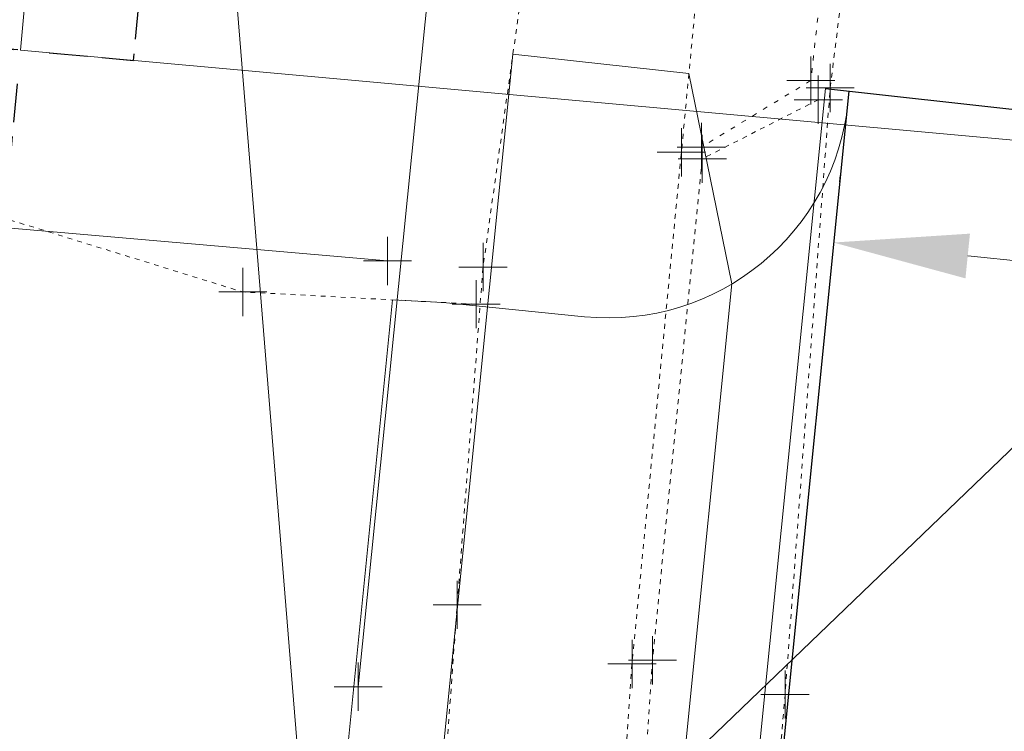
# Model space of a CAD drawing. Header units: feet. Extents: x 1620404 to 1693143, y 557267 to 607752.
# Tile 83 of 107: x 1620919 to 1620940, y 607419 to 607433. Entities that reach past the tile are written whole.
import ezdxf

# ---------------------------------------------------------------- set-up
doc = ezdxf.new("R2010")
doc.units = ezdxf.units.FT
doc.header["$MEASUREMENT"] = 0
for name, pattern in [('DGN Style 1', [0.16325, 0.000271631, -0.162979]), ('DGN Style 5', [0.190142, 0.081489, -0.108652]), ('gasex', [0]), ('rowex', [4.85, 0.8, -0.375, -0.375, 0.8, -0.3, 0.8, -0.3, 0.8, -0.3]), ('waterex', [0])]:
    doc.linetypes.add(name, pattern=pattern)
for name, color, linetype, lineweight in [('DT_X_TIN_Hull', 5, 'Continuous', 0), ('DV_X_Property_Line', 7, 'Continuous', 0), ('PV_P_Curb', 120, 'Continuous', 13), ('PV_P_Drive', 230, 'Continuous', 13), ('PV_P_EOP', 7, 'Continuous', 30), ('PV_P_Walk', 241, 'Continuous', 13), ('PV_X_Curb', 120, 'DGN Style 1', 0), ('PV_X_Driveway', 7, 'DGN Style 5', 0), ('PV_X_Shoulder_Aggregate', 30, 'DGN Style 5', 0), ('PV_X_Walk', 120, 'DGN Style 5', 0), ('RW_X_Fee_RW', 6, 'rowex', 30), ('UT_X_Gas', 40, 'gasex', 0), ('UT_X_Water', 133, 'waterex', 0)]:
    doc.layers.add(name, color=color, linetype=linetype, lineweight=lineweight)
doc.layers.add('SV_X_Shot_Marker (Construction)', color=40, linetype='Continuous', lineweight=0, transparency=0.5)
doc.styles.add('P_Slanted-Normal LS 0.50 Masked_0', font='calibrii.ttf')
doc.styles.add('P_Slanted-Normal LS 0.50_0', font='calibrii.ttf')
doc.dimstyles.new('~CivLbl_Leader_Line', dxfattribs={"dimtxt": 0.14, "dimasz": 0.35, "dimexe": 0.07, "dimexo": 0.07, "dimgap": 0.07, "dimtad": 1, "dimdec": 0, "dimzin": 11, "dimdsep": 46, "dimtxsty": 'P_Slanted-Normal LS 0.50_0', "dimcen": 0, "dimse1": 1, "dimse2": 1, "dimaunit": 1, "dimadec": 4, "dimazin": 2, "dimtfac": 1, "dimtdec": 0, "dimtofl": 0, "dimtmove": 1, "dimatfit": 1, "dimldrblk": 'NONE', "dimfxl": 1, "dimtolj": 1, "dimtzin": 11, "dimarcsym": 0})

# ---------------------------------------------------------------- blocks, each defined once
blk = doc.blocks.new('*D8')
at = {"layer": 'Defpoints', "color": 0, "linetype": 'Continuous', "transparency": 16777216}
for p in [(1620955.045, 607434.397), (1620936.373, 607428.706), (1620936.387, 607428.839)]:
    blk.add_point(p, dxfattribs=at)
at = {"layer": 'PV_P_EOP', "color": 7, "linetype": 'Continuous', "lineweight": 0, "transparency": 16777216}
for p, q in [((1620954.905, 607433.004), (1620954.168, 607425.649)), ((1620936.513, 607430.099), (1620936.526, 607430.232)), ((1620951.521, 607427.321), (1620939.173, 607428.56))]:
    blk.add_line(p, q, dxfattribs=at)
at = {"layer": 'PV_P_EOP', "color": 7, "linetype": 'Continuous', "transparency": 16777216}
for points in [[(1620939.126, 607428.095), (1620939.219, 607429.024), (1620936.387, 607428.839)], [(1620951.475, 607426.857), (1620951.568, 607427.786), (1620954.308, 607427.042)]]:
    blk.add_solid(points, dxfattribs=at)
at = {"layer": 'PV_P_EOP', "color": 0, "linetype": 'Continuous', "lineweight": 0, "transparency": 16777216, "insert": (1620945.064, 607425.12), "char_height": 2.8, "attachment_point": 5, "rotation": 174.274, "style": 'P_Slanted-Normal LS 0.50 Masked_0'}
blk.add_mtext('\\A1;18.0', dxfattribs=at)
blk = doc.blocks.new('_None')
blk = doc.blocks.new('SVPT_217')
at = {"layer": 'SV_X_Shot_Marker (Construction)', "transparency": 33554495}
for p, q in [((0, 0.025), (0, -0.025)), ((-0.025, 0), (0.025, 0))]:
    blk.add_line(p, q, dxfattribs=at)
blk.add_point((0, 0), dxfattribs=at)
blk = doc.blocks.new('SVPT_218')
at = {"layer": 'SV_X_Shot_Marker (Construction)', "transparency": 33554495}
for p, q in [((0, 0.025), (0, -0.025)), ((-0.025, 0), (0.025, 0))]:
    blk.add_line(p, q, dxfattribs=at)
blk.add_point((0, 0), dxfattribs=at)
blk = doc.blocks.new('SVPT_219')
at = {"layer": 'SV_X_Shot_Marker (Construction)', "transparency": 33554495}
for p, q in [((0, 0.025), (0, -0.025)), ((-0.025, 0), (0.025, 0))]:
    blk.add_line(p, q, dxfattribs=at)
blk.add_point((0, 0), dxfattribs=at)
blk = doc.blocks.new('SVPT_220')
at = {"layer": 'SV_X_Shot_Marker (Construction)', "transparency": 33554495}
for p, q in [((0, 0.025), (0, -0.025)), ((-0.025, 0), (0.025, 0))]:
    blk.add_line(p, q, dxfattribs=at)
blk.add_point((0, 0), dxfattribs=at)
blk = doc.blocks.new('SVPT_221')
at = {"layer": 'SV_X_Shot_Marker (Construction)', "transparency": 33554495}
for p, q in [((0, 0.025), (0, -0.025)), ((-0.025, 0), (0.025, 0))]:
    blk.add_line(p, q, dxfattribs=at)
blk.add_point((0, 0), dxfattribs=at)
blk = doc.blocks.new('SVPT_222')
at = {"layer": 'SV_X_Shot_Marker (Construction)', "transparency": 33554495}
for p, q in [((0, 0.025), (0, -0.025)), ((-0.025, 0), (0.025, 0))]:
    blk.add_line(p, q, dxfattribs=at)
blk.add_point((0, 0), dxfattribs=at)
blk = doc.blocks.new('SVPT_223')
at = {"layer": 'SV_X_Shot_Marker (Construction)', "transparency": 33554495}
for p, q in [((0, 0.025), (0, -0.025)), ((-0.025, 0), (0.025, 0))]:
    blk.add_line(p, q, dxfattribs=at)
blk.add_point((0, 0), dxfattribs=at)
blk = doc.blocks.new('SVPT_224')
at = {"layer": 'SV_X_Shot_Marker (Construction)', "transparency": 33554495}
for p, q in [((0, 0.025), (0, -0.025)), ((-0.025, 0), (0.025, 0))]:
    blk.add_line(p, q, dxfattribs=at)
blk.add_point((0, 0), dxfattribs=at)
blk = doc.blocks.new('SVPT_225')
at = {"layer": 'SV_X_Shot_Marker (Construction)', "transparency": 33554495}
for p, q in [((0, 0.025), (0, -0.025)), ((-0.025, 0), (0.025, 0))]:
    blk.add_line(p, q, dxfattribs=at)
blk.add_point((0, 0), dxfattribs=at)
blk = doc.blocks.new('SVPT_226')
at = {"layer": 'SV_X_Shot_Marker (Construction)', "transparency": 33554495}
for p, q in [((0, 0.025), (0, -0.025)), ((-0.025, 0), (0.025, 0))]:
    blk.add_line(p, q, dxfattribs=at)
blk.add_point((0, 0), dxfattribs=at)
blk = doc.blocks.new('SVPT_227')
at = {"layer": 'SV_X_Shot_Marker (Construction)', "transparency": 33554495}
for p, q in [((0, 0.025), (0, -0.025)), ((-0.025, 0), (0.025, 0))]:
    blk.add_line(p, q, dxfattribs=at)
blk.add_point((0, 0), dxfattribs=at)
blk = doc.blocks.new('SVPT_336')
at = {"layer": 'SV_X_Shot_Marker (Construction)', "transparency": 33554495}
for p, q in [((0, 0.025), (0, -0.025)), ((-0.025, 0), (0.025, 0))]:
    blk.add_line(p, q, dxfattribs=at)
blk.add_point((0, 0), dxfattribs=at)
blk = doc.blocks.new('SVPT_337')
at = {"layer": 'SV_X_Shot_Marker (Construction)', "transparency": 33554495}
for p, q in [((0, 0.025), (0, -0.025)), ((-0.025, 0), (0.025, 0))]:
    blk.add_line(p, q, dxfattribs=at)
blk.add_point((0, 0), dxfattribs=at)
blk = doc.blocks.new('*U1168')
at = {"layer": 'DT_X_TIN_Hull', "flags": 128}
blk.add_lwpolyline([(-18.622, 135.131), (-30.085, 103.011), (-30.396, 99.714), (-32.181, 70.758), (-28.812, 29.262), (-31.808, 4.446), (-31.953, 3.238), (-30.126, 2.959), (-25.39, 5.003), (-24.717, 5.331), (15.063, -72.904), (9.574, -91.046), (0.503, -109.555), (-3.706, -156.398), (4.504, -168.887), (7.724, -205.869), (-2.18, -220.371), (-2.522, -221.66), (-4.394, -239.591), (-5.407, -252.135), (-67.292, -244.932), (-67.611, -228.772), (-71.037, -263.5)], dxfattribs=at)
blk = doc.blocks.new('SVPT_1110')
at = {"layer": 'SV_X_Shot_Marker (Construction)', "transparency": 33554495}
for p, q in [((0, 0.025), (0, -0.025)), ((-0.025, 0), (0.025, 0))]:
    blk.add_line(p, q, dxfattribs=at)
blk.add_point((0, 0), dxfattribs=at)
blk = doc.blocks.new('SVPT_1116')
at = {"layer": 'SV_X_Shot_Marker (Construction)', "transparency": 33554495}
for p, q in [((0, 0.025), (0, -0.025)), ((-0.025, 0), (0.025, 0))]:
    blk.add_line(p, q, dxfattribs=at)
blk.add_point((0, 0), dxfattribs=at)

msp = doc.modelspace()

# ---------------------------------------------------------------- linework, layer by layer
at = {"layer": 'DV_X_Property_Line', "ltscale": 20, "flags": 128}
msp.add_lwpolyline([(1620947.755, 607430.27), (1620919.511, 607432.833), (1620924.933, 607492.588), (1620953.177, 607490.025), (1620947.755, 607430.27)], dxfattribs=at)
at = {"layer": 'PV_P_Curb'}
msp.add_line((1620932.471, 607394.672), (1620936.218, 607432.034), dxfattribs=at)
at = {"layer": 'PV_P_Drive'}
for p, q in [((1620927.235, 607427.648), (1620925.012, 607405.484)), ((1620928.283, 607427.594), (1620927.235, 607427.648)), ((1620928.283, 607427.594), (1620931.22, 607427.3))]:
    msp.add_line(p, q, dxfattribs=at)
msp.add_arc((1620931.719, 607432.275), 5, 264.274, 354.274, dxfattribs=at)
at = {"layer": 'PV_P_EOP'}
for p, q in [((1620932.998, 607394.909), (1620936.715, 607431.979)), ((1620936.218, 607432.034), (1620972.995, 607427.961))]:
    msp.add_line(p, q, dxfattribs=at)
at = {"layer": 'PV_P_Walk'}
for p, q in [((1620927.012, 607405.612), (1620929.733, 607432.752)), ((1620933.386, 607432.348), (1620929.733, 607432.752)), ((1620934.28, 607427.98), (1620933.386, 607432.348)), ((1620931.889, 607404.135), (1620934.28, 607427.98))]:
    msp.add_line(p, q, dxfattribs=at)
at = {"layer": 'PV_X_Curb', "flags": 128}
msp.add_lwpolyline([(1620939.565, 607490.911), (1620937.644, 607442.459), (1620936.396, 607436.547), (1620935.917, 607432.204), (1620933.644, 607430.821)], dxfattribs=at)
at = {"layer": 'PV_X_Driveway', "flags": 128}
for points in [[(1620928.969, 607427.558), (1620924.129, 607427.813), (1620918.4, 607429.585), (1620911.913, 607433.251), (1620910.04, 607434.799), (1620909.505, 607436.457), (1620909.209, 607439.35)], [(1620936.072, 607431.805), (1620933.663, 607430.577), (1620932.629, 607420.166), (1620931.731, 607406.512), (1620933.623, 607406.423)]]:
    msp.add_lwpolyline(points, dxfattribs=at)
at = {"layer": 'PV_X_Shoulder_Aggregate', "flags": 128}
msp.add_lwpolyline([(1620960.511, 607670.555), (1620959.312, 607658.638), (1620958.574, 607657.05), (1620957.839, 607655.797), (1620957.326, 607655.294), (1620955.422, 607631.511), (1620953.839, 607612.448), (1620953.033, 607598.768), (1620950.349, 607569.747), (1620947.337, 607540.213), (1620944.787, 607513.56), (1620946.136, 607513.356), (1620945.889, 607511.428), (1620944.587, 607511.555), (1620944.119, 607509.154), (1620941.979, 607489.46), (1620940.709, 607472.219), (1620937.598, 607442.362), (1620936.318, 607432.049), (1620935.382, 607419.454), (1620934.267, 607406.367), (1620933.652, 607399.229), (1620930.89, 607375.476)], dxfattribs=at)
at = {"layer": 'PV_X_Walk', "flags": 128}
for points in [[(1620948.614, 607597.918), (1620946.05, 607569.829), (1620943.649, 607541.216), (1620940.263, 607507.181), (1620938.303, 607491.116), (1620937.189, 607471.954), (1620933.73, 607435.945), (1620933.23, 607430.712), (1620932.205, 607420.09), (1620931.232, 607406.195), (1620933.664, 607406.283)], [(1620925.211, 607469.859), (1620933.282, 607469.006), (1620930.246, 607436.406), (1620929.113, 607428.331), (1620928.577, 607421.317), (1620927.492, 607406.415), (1620926.795, 607399.407), (1620923.654, 607373.383), (1620925.481, 607373.104), (1620929.931, 607375.386)]]:
    msp.add_lwpolyline(points, dxfattribs=at)
at = {"layer": 'RW_X_Fee_RW', "flags": 128}
msp.add_lwpolyline([(1620914.993, 607383.038), (1620919.511, 607432.833), (1620912.54, 607433.466), (1620921.862, 607432.62), (1620924.638, 607463.214), (1620912.54, 607433.466), (1620898.062, 607384.574), (1620914.993, 607383.038)], close=True, dxfattribs=at)
at = {"layer": 'UT_X_Gas', "flags": 128}
for points in [[(1620926.52, 607419.617), (1620929.397, 607448.197), (1620934.165, 607491.407)], [(1620927.13, 607428.456), (1620909.581, 607429.98), (1620889.423, 607432.089)]]:
    msp.add_lwpolyline(points, dxfattribs=at)
at = {"layer": 'UT_X_Water', "flags": 128}
msp.add_lwpolyline([(1620845.475, 607331.747), (1620860.494, 607347.604), (1620878.668, 607364.527), (1620907.877, 607392.361), (1620927.874, 607412.813), (1620947.712, 607431.894), (1620949.632, 607451.345), (1620953.097, 607484.579), (1620956.622, 607513.845), (1620956.744, 607518.955), (1620960.425, 607556.722), (1620963.832, 607589.055), (1620965.133, 607601.08), (1620966.585, 607613.952), (1620969.137, 607638.334)], dxfattribs=at)

# ---------------------------------------------------------------- block references
at = {"layer": 'DT_X_TIN_Hull'}
msp.add_blockref('*U1168', (1620955.607, 607370.145), dxfattribs=at)
at = {"layer": 'SV_X_Shot_Marker (Construction)', "transparency": 33554495, "xscale": 20, "yscale": 20, "zscale": 20}
for name, p in [('SVPT_217', (1620935.917, 607432.204)), ('SVPT_218', (1620936.318, 607432.049)), ('SVPT_219', (1620936.072, 607431.805)), ('SVPT_222', (1620933.23, 607430.712)), ('SVPT_221', (1620933.644, 607430.821)), ('SVPT_220', (1620933.663, 607430.577)), ('SVPT_1116', (1620927.13, 607428.456)), ('SVPT_223', (1620929.113, 607428.331)), ('SVPT_337', (1620924.129, 607427.813)), ('SVPT_336', (1620928.969, 607427.558)), ('SVPT_224', (1620928.577, 607421.317)), ('SVPT_225', (1620932.205, 607420.09)), ('SVPT_226', (1620932.629, 607420.166)), ('SVPT_1110', (1620926.52, 607419.617)), ('SVPT_227', (1620935.382, 607419.454))]:
    msp.add_blockref(name, p, dxfattribs=at)

# ---------------------------------------------------------------- dimensions: what is measured, and where the dimension line sits
at = {"layer": 'PV_P_EOP', "color": 7, "linetype": 'Continuous', "lineweight": 0}
dim = msp.add_linear_dim(base=(1620936.387, 607428.839), p1=(1620955.045, 607434.397), p2=(1620936.373, 607428.706), angle=174.274, dimstyle='~CivLbl_Leader_Line', override={"dimscale": 20, "dimasz": 0.14, "dimdec": 1, "dimzin": 3, "dimtxsty": 'P_Slanted-Normal LS 0.50 Masked_0', "dimse1": 0, "dimse2": 0, "dimclrd": 7, "dimclre": 7, "dimtdec": 1, "dimfrac": 2, "dimtzin": 3, "dimlwd": 0, "dimlwe": 0}, dxfattribs=at)
dim.commit()
dim.dimension.update_dxf_attribs({"geometry": '*D8', "text_midpoint": (1620945.064, 607425.12)})

doc.saveas('drawing.dxf')
